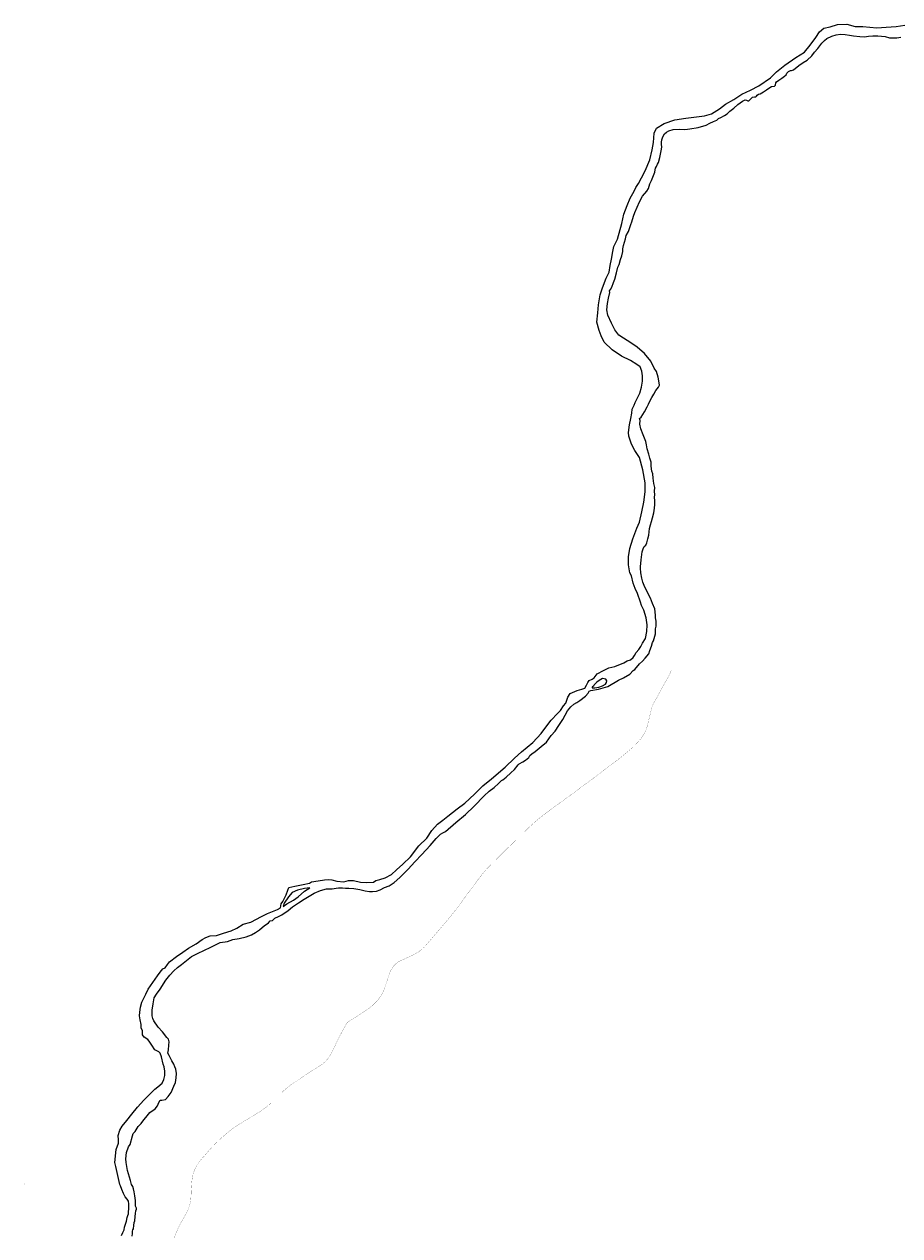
# Model space of a CAD drawing. Header units: metres. Extents: x 347609 to 404409, y 8548087 to 8605413.
# Tile 17 of 49: x 374063 to 376761, y 8565103 to 8568836. Entities that reach past the tile are written whole.
import ezdxf
from ezdxf.enums import TextEntityAlignment as Align

# ---------------------------------------------------------------- set-up
doc = ezdxf.new("R2010")
doc.units = ezdxf.units.M
doc.layers.add('01. RIO', color=7, linetype='Continuous', lineweight=5, true_color=0x2776bb)
doc.layers.add('Predios Rurales Nombres', color=7, linetype='Continuous', true_color=0xffffff)
doc.layers.add('Red vial nacional', color=242, linetype='Continuous', lineweight=40)
doc.styles.add('ARIAL', font='arial.ttf')

# ---------------------------------------------------------------- blocks, each defined once
blk = doc.blocks.new('REIORORI')
at = {"layer": '01. RIO', "color": 152, "lineweight": 15, "true_color": 0x2776bb, "flags": 128}
for points in [[(374363.3, 8565104.6), (374367.5, 8565113.4), (374371, 8565122), (374372.8, 8565129.9), (374375.7, 8565139.4), (374378.2, 8565147.9), (374380.5, 8565159.5), (374382.7, 8565165.3), (374384.4, 8565170.8), (374385.1, 8565177), (374385.8, 8565186.4), (374386, 8565194.7), (374385.8, 8565201.5), (374384.5, 8565209.5), (374380.3, 8565215.9), (374374.8, 8565223.3), (374369, 8565233.5), (374364.2, 8565246.4), (374360.2, 8565256.9), (374358.4, 8565261.3), (374351.9, 8565289.3), (374345.6, 8565317.1), (374342.1, 8565329.3), (374346.8, 8565369.1), (374353.3, 8565388.8), (374353.9, 8565399.2), (374353.1, 8565412.4), (374358, 8565428.7), (374364.7, 8565440.8), (374379.6, 8565458.7), (374394.4, 8565478), (374412, 8565500), (374431.9, 8565521.2), (374458.2, 8565547.5), (374465.3, 8565555.4), (374474.6, 8565562.5), (374487.9, 8565573.9), (374493, 8565584.9), (374496.2, 8565597.4), (374496.8, 8565610.8), (374494.8, 8565623.6), (374491.3, 8565632.1), (374485.8, 8565654.2), (374482.4, 8565665.6), (374477.9, 8565669.8), (374465.5, 8565675.7), (374456.7, 8565690.4), (374448.8, 8565702.6), (374443.9, 8565708.1), (374433.3, 8565715), (374428.2, 8565722.2), (374427.4, 8565734.8), (374424, 8565743.5), (374423.3, 8565754.3), (374420.7, 8565769), (374418.7, 8565780.4), (374419.5, 8565792.4), (374421.7, 8565807.7), (374425.4, 8565822.9), (374438.2, 8565847.8), (374445.3, 8565863.5), (374459.4, 8565883.6), (374474.2, 8565903.8), (374482.2, 8565915), (374490.5, 8565925.5), (374497.4, 8565929.2), (374504.5, 8565939.4), (374511.1, 8565947.5), (374532.4, 8565963.4), (374551.6, 8565976.8), (374569.5, 8565989.1), (374592.9, 8566002.8), (374612.1, 8566015.8), (374622.6, 8566021.9), (374636.5, 8566027), (374655.8, 8566028.8), (374677.6, 8566035.9), (374700.6, 8566042.9), (374718.3, 8566050.9), (374737.6, 8566062.8), (374761.2, 8566069.6), (374794.6, 8566086.6), (374812.7, 8566095.9), (374844.2, 8566108.2), (374852.8, 8566113.1), (374855.4, 8566126), (374860.3, 8566132.9), (374870.3, 8566153.3), (374875.2, 8566168.4), (374878.9, 8566176), (374897.3, 8566180.7), (374922.6, 8566185.4), (374942.2, 8566189.2), (374948.3, 8566193.9), (374969, 8566197), (374989, 8566200.3), (375001, 8566201.3), (375011.2, 8566199.4), (375026.5, 8566196), (375048.3, 8566194.1), (375062.1, 8566197.4), (375077.6, 8566197.8), (375099.2, 8566192.5), (375119.2, 8566191.3), (375139.2, 8566192.9), (375146.6, 8566197.8), (375158.6, 8566200.5), (375176, 8566206.2), (375194.6, 8566216.4), (375210.7, 8566230.3), (375229.5, 8566248.4), (375253.3, 8566270.9), (375279.5, 8566304.3), (375303.7, 8566328.2), (375319.3, 8566351.7), (375337.1, 8566371.5), (375353.1, 8566383.2), (375368.7, 8566395.5), (375397.8, 8566418.6), (375421, 8566436.2), (375451.2, 8566463.4), (375476.7, 8566489.6), (375503.5, 8566510.7), (375545.3, 8566546.9), (375574.1, 8566574.4), (375595.4, 8566593.7), (375630.8, 8566622.8), (375656.4, 8566650.8), (375670.6, 8566670.6), (375687.5, 8566692.1), (375706.4, 8566712.3), (375715.4, 8566721.6), (375725, 8566735.9), (375732.6, 8566743.9), (375738.3, 8566762.4), (375745.2, 8566774), (375767.1, 8566782.6), (375781, 8566787.3), (375790.6, 8566789.9), (375796.2, 8566799.2), (375799.6, 8566807.8), (375803.9, 8566813.8), (375813.5, 8566817.7), (375819.1, 8566822), (375828.8, 8566834.4), (375848, 8566844.7), (375864.6, 8566853), (375883.5, 8566857.3), (375911, 8566868.8), (375921.6, 8566874.1), (375931.8, 8566877.5), (375939.4, 8566884.4), (375943.8, 8566891), (375949.1, 8566900.4), (375956.7, 8566909.7), (375963, 8566918.3), (375968.3, 8566928.5), (375977.3, 8566943.1), (375982.2, 8566965), (375983.2, 8566985.9), (375979.9, 8567007.4), (375973, 8567030.6), (375965.7, 8567045.2), (375962, 8567054.8), (375953.1, 8567082), (375945.4, 8567096.9), (375940.1, 8567113.8), (375934.5, 8567136.1), (375928.9, 8567145.1), (375924.9, 8567169.9), (375925.2, 8567195), (375929.2, 8567220.9), (375938.8, 8567250), (375950.8, 8567283), (375959.4, 8567301.2), (375966.3, 8567333.3), (375972.6, 8567363.7), (375976.6, 8567395.5), (375976.6, 8567423.1), (375969, 8567462.9), (375958.7, 8567500.4), (375944.5, 8567522.9), (375934.9, 8567541.8), (375926.2, 8567566.3), (375925.6, 8567578.2), (375927.9, 8567601.8), (375932.5, 8567621.4), (375935.9, 8567637.3), (375936.8, 8567649.5), (375942.5, 8567661.8), (375946.1, 8567670), (375954.4, 8567686.7), (375960, 8567699), (375965.7, 8567717.2), (375968.7, 8567735.7), (375968.7, 8567752.3), (375966.7, 8567766.5), (375961.4, 8567780.4), (375951.4, 8567787.7), (375931.2, 8567799.8), (375904, 8567812.7), (375874.5, 8567832.9), (375850, 8567856), (375841.4, 8567875.2), (375834.4, 8567891.9), (375827.8, 8567917.7), (375830.5, 8567946.5), (375833.1, 8567971.4), (375838.4, 8568002), (375844.7, 8568023.8), (375856.3, 8568053), (375865.6, 8568071.5), (375868.6, 8568092.1), (375872.9, 8568112), (375877.5, 8568135.8), (375879.8, 8568151.1), (375891.8, 8568173.6), (375904.4, 8568221.7), (375911, 8568250.9), (375921.6, 8568277.4), (375930.2, 8568299.6), (375942.8, 8568321.8), (375948.1, 8568332.4), (375956.1, 8568345), (375965.7, 8568361.9), (375977, 8568384.2), (375991.5, 8568417.9), (375998.2, 8568449), (376002.2, 8568471.7), (376004.5, 8568499.8), (376011.8, 8568515.7), (376035.6, 8568529.3), (376067.8, 8568540.6), (376102.2, 8568546.5), (376127.1, 8568549.2), (376159.3, 8568552.9), (376180.8, 8568559.5), (376205.6, 8568575.1), (376224.2, 8568589.3), (376250.1, 8568603.3), (376274.6, 8568620.5), (376300.8, 8568632.1), (376326.7, 8568645.4), (376362.8, 8568670.5), (376381.7, 8568689.1), (376406.9, 8568709), (376440.4, 8568733.2), (376467.9, 8568749.1), (376485.1, 8568770.6), (376502.7, 8568794.8), (376513.3, 8568812.1), (376526.9, 8568823), (376546.8, 8568828), (376569.3, 8568834.9), (376598.4, 8568835.6), (376623.9, 8568828.3), (376646.9, 8568829), (376690.3, 8568825), (376719.5, 8568826.7), (376750, 8568828.3), (376777.1, 8568832.6)], [(374395.8, 8565102.3), (374396.8, 8565110.2), (374396.8, 8565117.6), (374398.1, 8565121.5), (374399.9, 8565125.2), (374400.6, 8565134.5), (374402.1, 8565144.2), (374403.9, 8565149.8), (374405, 8565162.3), (374406.6, 8565172.3), (374407.4, 8565180.5), (374409.6, 8565185.3), (374409.6, 8565188.7), (374406.3, 8565194.3), (374406.5, 8565202.4), (374406.3, 8565211.8), (374404.1, 8565226.1), (374402.1, 8565239.2), (374399.6, 8565247.6), (374397.9, 8565254.8), (374393.6, 8565261.6), (374391, 8565273.8), (374382, 8565304.3), (374377.6, 8565328.8), (374376.3, 8565340.1), (374378.8, 8565359.5), (374385, 8565377.4), (374389.3, 8565384.8), (374397.2, 8565410.9), (374398.9, 8565418.8), (374405.1, 8565425), (374414.7, 8565439.5), (374423.7, 8565449.6), (374432.2, 8565460.7), (374438.1, 8565467.5), (374450.2, 8565482.6), (374466.4, 8565494.7), (374474.3, 8565503.7), (374478.2, 8565514), (374481.8, 8565520.8), (374487, 8565520.8), (374498.9, 8565522.9), (374506.6, 8565532.1), (374515.6, 8565545.2), (374523.8, 8565564.3), (374529.5, 8565575.4), (374531.9, 8565590.1), (374532.1, 8565603), (374530, 8565617.1), (374527.6, 8565623.5), (374524.4, 8565632.3), (374518.2, 8565642.3), (374510.3, 8565658.4), (374505.6, 8565666.3), (374507.5, 8565676.2), (374509.2, 8565690.9), (374509.8, 8565701.2), (374507.5, 8565708.9), (374503.2, 8565713.8), (374488.9, 8565731.2), (374475.6, 8565746.3), (374462.8, 8565765.4), (374459.1, 8565772.7), (374457.6, 8565781.3), (374457.9, 8565798.8), (374460.4, 8565817.6), (374463.2, 8565836), (374470.7, 8565847.6), (374482.4, 8565862.7), (374499.8, 8565890.6), (374512.2, 8565906.4), (374524.6, 8565919.4), (374536, 8565930), (374547.7, 8565939.4), (374563.8, 8565951.5), (374579.1, 8565963.7), (374595, 8565971.6), (374620.9, 8565984.3), (374634.3, 8565990.3), (374667.5, 8566006.3), (374689.5, 8566009.7), (374706.2, 8566016.4), (374725.7, 8566019.6), (374747.3, 8566024.3), (374763.8, 8566030.1), (374775.6, 8566037.8), (374787.8, 8566045.5), (374796.1, 8566053), (374802.3, 8566058.1), (374816.2, 8566067.3), (374821.6, 8566073.1), (374828.4, 8566074.2), (374835.7, 8566081.6), (374847, 8566086.8), (374857.5, 8566091.9), (374876.1, 8566105), (374889.6, 8566116.5), (374908.2, 8566129.3), (374926, 8566140.5), (374957, 8566158.3), (374976.7, 8566167), (374995.1, 8566172.4), (375012.2, 8566172.6), (375024.4, 8566173.7), (375031.9, 8566174.8), (375043.7, 8566175.4), (375053.5, 8566173.7), (375064, 8566174.1), (375079.4, 8566172.8), (375097.5, 8566169.8), (375114.1, 8566166), (375126.9, 8566163.9), (375136.1, 8566163.6), (375148.7, 8566164.7), (375160, 8566169.4), (375173.9, 8566176.3), (375187.8, 8566181.2), (375203.5, 8566191.9), (375221, 8566207.5), (375246.3, 8566233.1), (375267.3, 8566255.8), (375288.9, 8566278.1), (375314.1, 8566306.1), (375332.7, 8566326.8), (375346, 8566340.8), (375353.5, 8566344.7), (375361, 8566349.1), (375393.5, 8566376.9), (375422.8, 8566401.6), (375449.6, 8566427), (375480.4, 8566458.9), (375495.8, 8566472.6), (375511, 8566484.7), (375525.2, 8566496.6), (375533.7, 8566506), (375538.2, 8566508.4), (375548, 8566516.3), (375562.5, 8566529.3), (375573.9, 8566539.9), (375585.8, 8566553.7), (375588.5, 8566557.7), (375599.9, 8566563.8), (375607.4, 8566569), (375618, 8566577.2), (375621.1, 8566582.4), (375627.8, 8566587.7), (375638, 8566595.2), (375655.7, 8566610.6), (375672.5, 8566623.6), (375687.5, 8566644), (375699.7, 8566657.9), (375710.2, 8566675.4), (375722.9, 8566694.1), (375737, 8566720.2), (375747.9, 8566733), (375756.4, 8566740.7), (375765.8, 8566746.5), (375775.2, 8566752.7), (375792.4, 8566765.8), (375800.7, 8566774.4), (375804.5, 8566781.1), (375809.7, 8566783.1), (375833.2, 8566787), (375861.9, 8566795.5), (375894.4, 8566814.7), (375910.3, 8566822.6), (375929, 8566833.3), (375939.9, 8566844.4), (375944.8, 8566848.2), (375959.5, 8566865.3), (375968.8, 8566873.1), (375976.2, 8566882.4), (375987.7, 8566895.9), (375990.8, 8566906.5), (375995.7, 8566919.6), (375999.6, 8566931), (376002, 8566936), (376008.2, 8566958.1), (376008.9, 8566973.3), (376010.8, 8566981.5), (376010.8, 8566987.3), (376010.3, 8566996.6), (376008.8, 8567007.1), (376008.9, 8567015.6), (376006.1, 8567034.4), (375999.2, 8567050.8), (375992.6, 8567067.3), (375981.5, 8567089.4), (375973.3, 8567106.8), (375969, 8567116.9), (375966.6, 8567128.8), (375962.8, 8567145.1), (375962.4, 8567159.5), (375962.6, 8567165), (375962.9, 8567173.9), (375964.5, 8567185.2), (375967.2, 8567210.2), (375970.6, 8567219.5), (375973.7, 8567226.6), (375978.4, 8567230.4), (375982.2, 8567238), (375985, 8567250.1), (375988.4, 8567261.3), (375989.9, 8567282), (375993.1, 8567293.7), (375996.5, 8567304.2), (375998.9, 8567314.9), (376003.5, 8567330.4), (376005.8, 8567344.7), (376006, 8567356.4), (376006.5, 8567367.8), (376005.3, 8567378.6), (376006.2, 8567385.4), (376005.8, 8567397.6), (376006, 8567408.4), (376003.1, 8567421.1), (376001.5, 8567437.1), (376000, 8567451), (375996.9, 8567459.1), (375994.8, 8567473.7), (375994.8, 8567486.6), (375990.6, 8567498.5), (375988, 8567511.6), (375983, 8567527.1), (375980.6, 8567539.5), (375978.4, 8567549.9), (375974.1, 8567560.3), (375970.3, 8567570.5), (375963, 8567588.8), (375960.6, 8567603.9), (375961, 8567614.5), (375958.7, 8567621.5), (375964.1, 8567625.3), (375974.2, 8567641.1), (375983.1, 8567656.5), (375987.2, 8567664.8), (375992.4, 8567676), (375997.2, 8567685.5), (376003, 8567695.5), (376009.9, 8567707.6), (376017.3, 8567717.3), (376020.5, 8567723.6), (376020.1, 8567730.4), (376016.7, 8567747.9), (376011.9, 8567765.6), (376004.8, 8567775.6), (375993.9, 8567797.5), (375974.2, 8567821.7), (375951.7, 8567841.2), (375932.5, 8567853.9), (375909.5, 8567868.3), (375895.2, 8567877.3), (375883.3, 8567894.6), (375872.9, 8567914.4), (375861.9, 8567939.2), (375858.8, 8567955.3), (375860.8, 8567975), (375864, 8567991.9), (375867.5, 8568009), (375867.1, 8568014.1), (375869.7, 8568018.7), (375873.8, 8568025.9), (375879, 8568039.7), (375883.5, 8568050.1), (375888.1, 8568069.3), (375892.4, 8568086.9), (375896.3, 8568095.1), (375900.8, 8568110.7), (375904.7, 8568122.2), (375907.8, 8568135.6), (375908, 8568143.2), (375909.7, 8568153.8), (375913.4, 8568164.6), (375916.2, 8568174.1), (375917.8, 8568184.7), (375925.3, 8568197.1), (375928.6, 8568206), (375932.6, 8568218.4), (375935.9, 8568227.2), (375940.6, 8568244.2), (375945, 8568255.6), (375958.7, 8568288.3), (375968.2, 8568305.6), (375981.4, 8568321.4), (375986.7, 8568330), (375990.8, 8568344.3), (375996.3, 8568353.9), (376002.2, 8568370.1), (376006.9, 8568380), (376007.3, 8568386.7), (376008.8, 8568391.8), (376011.8, 8568397.3), (376015, 8568404.8), (376017.3, 8568409.9), (376022.3, 8568425.2), (376024.3, 8568435.5), (376026.4, 8568445.2), (376027.9, 8568457.3), (376026.5, 8568466.4), (376026.9, 8568472.3), (376027.9, 8568479.6), (376031.2, 8568488.9), (376035.7, 8568498.2), (376042, 8568502.6), (376049.2, 8568507.1), (376063, 8568510.8), (376081.2, 8568512.8), (376096.8, 8568511.7), (376106.8, 8568512.2), (376113.9, 8568513.5), (376139.5, 8568517.9), (376164.1, 8568525.1), (376176.1, 8568530.3), (376186.7, 8568535.9), (376197.2, 8568540.2), (376203, 8568545.1), (376210, 8568548.1), (376221, 8568554.8), (376229.2, 8568559.8), (376237.6, 8568567.6), (376249.9, 8568577), (376262.2, 8568587.8), (376269.2, 8568593), (376276.1, 8568598.8), (376280.6, 8568601.1), (376284.3, 8568602.2), (376289.3, 8568601.7), (376292.6, 8568599.6), (376296.1, 8568600), (376303.6, 8568606.5), (376307.6, 8568610.5), (376313.4, 8568611.8), (376317.6, 8568612.4), (376319.8, 8568614), (376322, 8568617.5), (376325.7, 8568619.7), (376330.8, 8568620.9), (376340.9, 8568627), (376350.8, 8568633.8), (376357.2, 8568638.2), (376366.1, 8568643.7), (376375, 8568644.6), (376377.8, 8568648.3), (376378.8, 8568654.7), (376381, 8568658.4), (376388.9, 8568663.5), (376397.9, 8568669.2), (376406.3, 8568675.6), (376411.1, 8568679.6), (376413.5, 8568684.7), (376418.8, 8568690.1), (376424.3, 8568693.4), (376427.4, 8568693.2), (376433.2, 8568695.6), (376449.8, 8568708), (376463.3, 8568717.9), (376475.4, 8568724.9), (376490.4, 8568738.5), (376497.9, 8568749.9), (376508.6, 8568761.3), (376520.5, 8568777.1), (376529.4, 8568785.8), (376536.9, 8568792), (376551.3, 8568798.4), (376565, 8568803.4), (376578.3, 8568804.6), (376592.7, 8568803.9), (376606.3, 8568802.3), (376618.7, 8568799.5), (376638, 8568798.3), (376652.3, 8568796.5), (376665.2, 8568798.9), (376677.7, 8568799.4), (376693.9, 8568799.4), (376716.3, 8568797.9), (376729.1, 8568793.6), (376740.1, 8568793.4), (376751.8, 8568793.9), (376764.4, 8568795.7)]]:
    blk.add_lwpolyline(points, dxfattribs=at)
for points in [[(375813.4, 8566790.9), (375821.8, 8566791.6), (375833.8, 8566793.4), (375844.7, 8566797.3), (375854.7, 8566802.4), (375857.6, 8566807.4), (375858.7, 8566813.1), (375855.3, 8566817.7), (375845.2, 8566820.2), (375834.4, 8566814), (375827.5, 8566808.9), (375819.8, 8566800.2), (375817.1, 8566796.2), (375813.7, 8566793.3), (375813, 8566791.5)], [(374861.5, 8566118), (374872.5, 8566126.3), (374892.8, 8566137.6), (374907.2, 8566147.8), (374926.5, 8566165.4), (374943, 8566175.2), (374926.5, 8566172.7), (374905.6, 8566168), (374889.3, 8566161.1), (374877.3, 8566147), (374864, 8566127.8)]]:
    blk.add_lwpolyline(points, close=True, dxfattribs=at)

msp = doc.modelspace()

# ---------------------------------------------------------------- linework, layer by layer
at = {"layer": 'Red vial nacional', "transparency": 33554623, "const_width": 0.5}
msp.add_lwpolyline([(374525.2, 8565096.6), (374531.1, 8565112.1), (374537.7, 8565127.3), (374545.1, 8565141.6), (374553.1, 8565155.5), (374560.9, 8565169), (374567.7, 8565182.3), (374572.3, 8565195.5), (374576.1, 8565210.3), (374577.3, 8565225.2), (374577.7, 8565239.5), (374578.7, 8565253.8), (374579.6, 8565267.9), (374581, 8565281.6), (374584, 8565295), (374588.9, 8565307.9), (374595.5, 8565320.3), (374603.4, 8565332.1), (374612.5, 8565343.1), (374622.1, 8565353.7), (374631.5, 8565364.6), (374641.4, 8565375.7), (374651.9, 8565386.6), (374663.2, 8565397.6), (374675.1, 8565408.4), (374687.7, 8565419.2), (374701.4, 8565430.4), (374715.5, 8565440.3), (374730.1, 8565449.5), (374745, 8565458.5), (374759.7, 8565467.5), (374774.3, 8565476.3), (374788.6, 8565485.2), (374802, 8565494.4), (374814.5, 8565503.9), (374826.2, 8565514.2), (374837.3, 8565525.3), (374848.2, 8565536.5), (374859.6, 8565547.5), (374871.5, 8565557.9), (374884.2, 8565567.7), (374897.2, 8565576.9), (374910.5, 8565585.8), (374923.9, 8565594.4), (374936.8, 8565602.9), (374949.1, 8565611), (374960.8, 8565618.5), (374971.9, 8565625.5), (374982.2, 8565632.5), (374991.6, 8565640.5), (374999, 8565648.9), (375006, 8565659), (375011.7, 8565669.7), (375017.3, 8565680.9), (375022.4, 8565692.2), (375028.2, 8565704.1), (375034.4, 8565716.1), (375039.6, 8565726.4), (375044.1, 8565734.8), (375047.7, 8565741.3), (375051.4, 8565747.8), (375053.9, 8565752.5), (375056.4, 8565757.4), (375059.9, 8565761), (375064.9, 8565764.6), (375067.7, 8565766.5), (375073, 8565770.2), (375078.4, 8565773.5), (375082.9, 8565775.9), (375087.3, 8565778.5), (375094.9, 8565783.2), (375099.2, 8565786.1), (375103.5, 8565789.1), (375108.6, 8565792.6), (375114.7, 8565796.7), (375121.6, 8565801.4), (375129, 8565806.7), (375136.1, 8565812.5), (375143, 8565818.9), (375150, 8565826.1), (375156.7, 8565834.2), (375162.9, 8565843.1), (375168.7, 8565853.7), (375173.1, 8565864.5), (375177.1, 8565875.9), (375180.9, 8565887.6), (375184.5, 8565899.5), (375188.5, 8565911.1), (375193.4, 8565922), (375199.8, 8565932.2), (375208, 8565941.1), (375217.8, 8565948.2), (375228.6, 8565953.3), (375239.2, 8565958), (375249.6, 8565962.6), (375259.6, 8565967.4), (375269.2, 8565972.5), (375278.5, 8565978), (375286.9, 8565984.4), (375294.5, 8565991.5), (375301.7, 8565999.2), (375309, 8566007.7), (375316.7, 8566016.7), (375324.7, 8566026), (375333.1, 8566035.8), (375341.9, 8566046), (375350.9, 8566056.4), (375360, 8566067), (375368.9, 8566077.6), (375378, 8566088.6), (375387, 8566099.9), (375395.9, 8566111.4), (375404.7, 8566123.2), (375413.3, 8566134.9), (375422, 8566146.8), (375430.6, 8566158.6), (375439.3, 8566170.3), (375448, 8566182), (375456.6, 8566193.6), (375465.3, 8566205.2), (375474.1, 8566216.4), (375483.3, 8566227.4), (375493, 8566238), (375503.1, 8566248.5), (375513.4, 8566258.8), (375523.5, 8566268.7), (375533.4, 8566278.4), (375543.2, 8566288.1), (375552.5, 8566297.4), (375561.6, 8566305.8), (375570.7, 8566314.5), (375579.5, 8566323), (375587.8, 8566331.2), (375595.7, 8566339), (375603.2, 8566346.5), (375610.9, 8566354), (375618.9, 8566361.6), (375627.3, 8566369.3), (375636.1, 8566377.1), (375645.2, 8566385), (375654.8, 8566392.8), (375664.9, 8566400.7), (375675.2, 8566408.5), (375685.9, 8566416.5), (375696.6, 8566424.3), (375707.5, 8566432.2), (375719, 8566440.7), (375729.4, 8566448.2), (375740.5, 8566456.2), (375751.5, 8566464.3), (375762.3, 8566472.3), (375773.4, 8566480.5), (375784.6, 8566488.8), (375795.9, 8566497.1), (375807.6, 8566505.8), (375817.7, 8566513.2), (375828, 8566521.1), (375838.4, 8566528.9), (375849, 8566537.2), (375859.1, 8566544.7), (375868.8, 8566552), (375878.6, 8566559.2), (375888.2, 8566566.6), (375897.4, 8566573.8), (375906.3, 8566580.9), (375914.5, 8566587.8), (375922.2, 8566594.2), (375929.5, 8566600.2), (375935.9, 8566605.6), (375940.5, 8566609.9), (375944.9, 8566614.3), (375949.2, 8566618.9), (375954.7, 8566624.8), (375959.1, 8566629.6), (375962.7, 8566633.9), (375966.9, 8566639.7), (375972.4, 8566648), (375975.6, 8566653.5), (375978.5, 8566659.5), (375981.1, 8566666.2), (375983.2, 8566673.2), (375984.9, 8566680.3), (375986.7, 8566687.7), (375988.5, 8566695.3), (375990.3, 8566702.8), (375992.2, 8566710.5), (375994, 8566718.2), (375995.7, 8566725.7), (375997.9, 8566733.1), (376001.2, 8566740.8), (376005.3, 8566748.5), (376009.9, 8566756.5), (376014.4, 8566764.4), (376018.6, 8566772.4), (376023, 8566780.6), (376027.4, 8566788.9), (376031.9, 8566796.8), (376036, 8566804.5), (376040.5, 8566812.2), (376044.9, 8566819.5), (376048.8, 8566826.6), (376052.1, 8566833.4), (376054.6, 8566839.3), (376057.5, 8566846.8)], dxfattribs=at)

# ---------------------------------------------------------------- block references
msp.add_blockref('REIORORI', (0, 0))

# ---------------------------------------------------------------- texts
at = {"layer": 'Predios Rurales Nombres', "color": 251, "true_color": 0x636466, "style": 'ARIAL'}
msp.add_text('05113', height=1, rotation=89.859, dxfattribs=at).set_placement((374064.6, 8565259.7), align=Align.BOTTOM_LEFT)

doc.saveas('drawing.dxf')
